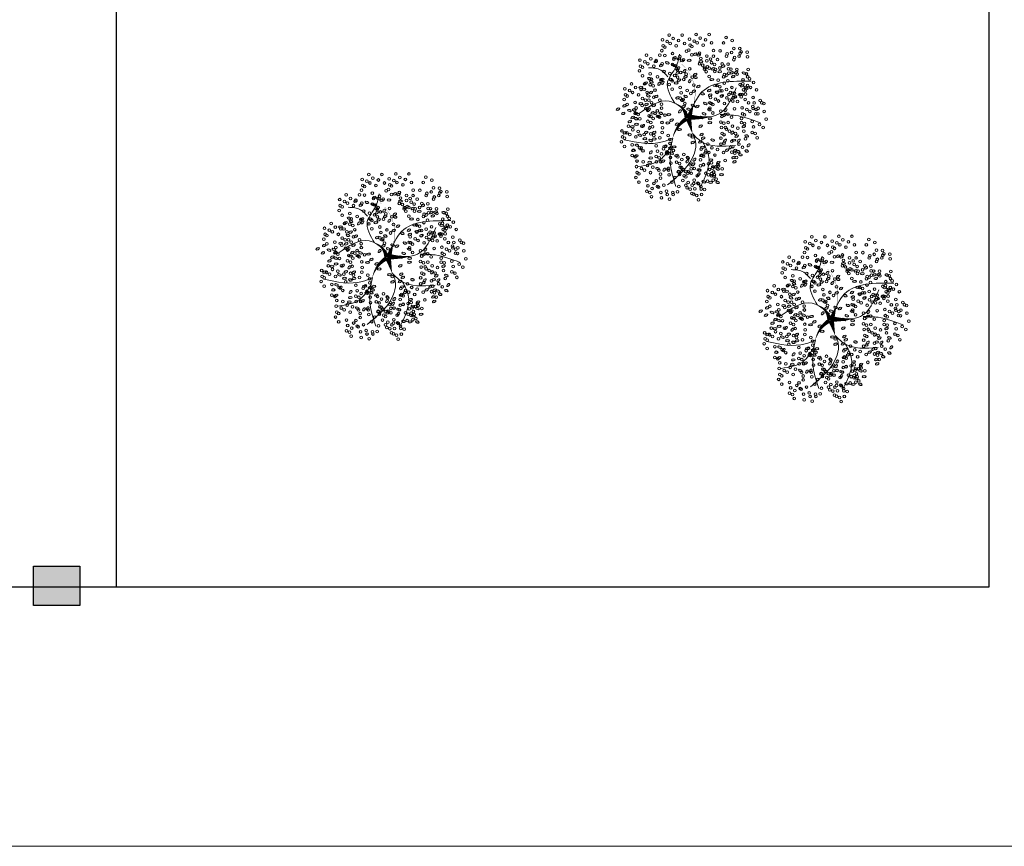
# Model space of a CAD drawing. Header units: millimetres. Extents: x 2197 to 2788, y 425 to 589.
# Tile 48 of 50: x 2740 to 2771, y 432 to 457. Entities that reach past the tile are written whole.
import ezdxf

# ---------------------------------------------------------------- set-up
doc = ezdxf.new("R2010")
doc.units = ezdxf.units.MM
doc.linetypes.add('ACAD_ISO04W100', pattern=[30, 24, -3, 0, -3])
doc.layers.add('01 - Vegetación', color=3, linetype='Continuous', lineweight=0)
doc.layers.add('P1-HACHURA', color=1, linetype='Continuous', lineweight=5)
doc.layers.add('Cotas', color=3, linetype='Continuous')
doc.layers.add('PAREDE', color=6, linetype='Continuous')

# ---------------------------------------------------------------- blocks, each defined once
blk = doc.blocks.new('17')
at = {"layer": '01 - Vegetación'}
for points in [[(4495.84, 1680.23, 1.33, 0.0221, 0.199177), (4489.97, 1684.48, 0.0221, 0.0221, 1.224983)], [(4496.02, 1680.23, 1.33, 0.0221, 0.286986), (4500.47, 1683.82, 0.0221, 0.0221, -1.494927)], [(4496.02, 1679.76, 1.77, 0.0221, 0), (4491.39, 1678.53, 0.0221, 0.0221, 0)], [(4496.02, 1679.66, 1.77, 0.0221, 0), (4500.28, 1678.15, 0.0221, 0.0221, 0)], [(4496.4, 1679.85, 1.77, 0.0221, 0.074947), (4496.4, 1672.95, 0.0221, 0.0221, 0.762797)], [(4497.07, 1679.43, 0.133, 0.0221, 0.381476), (4512.91, 1682.47, 0.0221, 0.0221, -1.841687)]]:
    blk.add_lwpolyline(points, format="xyseb", dxfattribs=at)
for points in [[(4490, 1684.47), (4488.83, 1687.51), (4489.5, 1699.09)], [(4487.73, 1684.98), (4483.44, 1688.25), (4481.42, 1694.81)], [(4497.83, 1680.19), (4501.11, 1685.48), (4497.33, 1694.81)], [(4508.5, 1685.98), (4510.45, 1688), (4511.21, 1691.78)], [(4500.47, 1683.82), (4506.92, 1685.99), (4511.46, 1683.47), (4515.25, 1682.46)], [(4490, 1684.47), (4482.94, 1685.23), (4475.36, 1683.47)], [(4491.39, 1678.53), (4489.02, 1677.58), (4485.46, 1677.92), (4475.87, 1685.99)], [(4491.39, 1678.53), (4489, 1675.9), (4487.73, 1665.57)], [(4496.57, 1678.43), (4497.07, 1670.86), (4505.15, 1665.32)], [(4497.07, 1679.43), (4503.89, 1675.65), (4507.17, 1660.78)], [(4488.74, 1675.4), (4484.7, 1673.64), (4475.11, 1676.16)], [(4497.07, 1670.11), (4496.82, 1665.57), (4494.55, 1658.01)]]:
    blk.add_spline(points, degree=3, dxfattribs=at)
blk = doc.blocks.new('16')
at = {"layer": '01 - Vegetación'}
h = blk.add_hatch(color=40, dxfattribs=at)
h.set_gradient(color1=(255, 191, 0), color2=(223, 255, 127), rotation=180, centered=1, tint=1, name='INVSPHERICAL')
edge = h.paths.add_edge_path()
edge.add_ellipse((4538.847, 1678.642), major_axis=(-0.0033, 0.0777), ratio=0.578492, start_angle=0, end_angle=360, ccw=False)
edge = h.paths.add_edge_path()
edge.add_ellipse((4538.961, 1678.487), major_axis=(-0.0349, 0.0695), ratio=0.578492, start_angle=0, end_angle=360, ccw=False)
edge = h.paths.add_edge_path()
edge.add_ellipse((4538.69, 1678.926), major_axis=(-0.0594, 0.0503), ratio=0.578492, start_angle=0, end_angle=360, ccw=False)
edge = h.paths.add_edge_path()
edge.add_ellipse((4538.676, 1678.266), major_axis=(-0.0033, 0.0777), ratio=0.578492, start_angle=0, end_angle=360, ccw=False)
edge = h.paths.add_edge_path()
edge.add_ellipse((4541.23, 1679.281), major_axis=(0.0274, 0.0728), ratio=0.578492, start_angle=0, end_angle=360, ccw=False)
edge = h.paths.add_edge_path()
edge.add_ellipse((4540.829, 1679.36), major_axis=(-0.0349, 0.0695), ratio=0.578492, start_angle=0, end_angle=360, ccw=False)
edge = h.paths.add_edge_path()
edge.add_ellipse((4541.174, 1679.607), major_axis=(-0.0349, 0.0695), ratio=0.578492, start_angle=0, end_angle=360, ccw=False)
edge = h.paths.add_edge_path()
edge.add_ellipse((4541.072, 1679.421), major_axis=(0.0274, 0.0728), ratio=0.578492, start_angle=0, end_angle=360, ccw=False)
edge = h.paths.add_edge_path()
edge.add_ellipse((4540.113, 1679.632), major_axis=(-0.0349, 0.0695), ratio=0.578492, start_angle=0, end_angle=360, ccw=False)
edge = h.paths.add_edge_path()
edge.add_ellipse((4540.279, 1679.843), major_axis=(-0.0349, 0.0695), ratio=0.578492, start_angle=0, end_angle=360, ccw=False)
edge = h.paths.add_edge_path()
edge.add_ellipse((4540.165, 1679.999), major_axis=(-0.0033, 0.0777), ratio=0.578492, start_angle=0, end_angle=360, ccw=False)
edge = h.paths.add_edge_path()
edge.add_ellipse((4540.499, 1679.956), major_axis=(-0.0033, 0.0777), ratio=0.578492, start_angle=0, end_angle=360, ccw=False)
edge = h.paths.add_edge_path()
edge.add_ellipse((4540.629, 1679.513), major_axis=(-0.0594, 0.0503), ratio=0.578492, start_angle=0, end_angle=360, ccw=False)
edge = h.paths.add_edge_path()
edge.add_ellipse((4540.551, 1680.278), major_axis=(0.0274, 0.0728), ratio=0.578492, start_angle=0, end_angle=360, ccw=False)
edge = h.paths.add_edge_path()
edge.add_ellipse((4539.201, 1679.744), major_axis=(-0.0033, 0.0777), ratio=0.578492, start_angle=0, end_angle=360, ccw=False)
edge = h.paths.add_edge_path()
edge.add_ellipse((4539.14, 1679.893), major_axis=(0.0274, 0.0728), ratio=0.578492, start_angle=0, end_angle=360, ccw=False)
edge = h.paths.add_edge_path()
edge.add_ellipse((4539.208, 1680.126), major_axis=(-0.0033, 0.0777), ratio=0.578492, start_angle=0, end_angle=360, ccw=False)
edge = h.paths.add_edge_path()
edge.add_ellipse((4538.979, 1680.681), major_axis=(-0.0594, 0.0503), ratio=0.578492, start_angle=0, end_angle=360, ccw=False)
edge = h.paths.add_edge_path()
edge.add_ellipse((4538.577, 1680.728), major_axis=(-0.0033, 0.0777), ratio=0.578492, start_angle=0, end_angle=360, ccw=False)
edge = h.paths.add_edge_path()
edge.add_ellipse((4538.926, 1680.033), major_axis=(0.0274, 0.0728), ratio=0.578492, start_angle=0, end_angle=360, ccw=False)
edge = h.paths.add_edge_path()
edge.add_ellipse((4538.95, 1679.842), major_axis=(0.0274, 0.0728), ratio=0.578492, start_angle=0, end_angle=360, ccw=False)
edge = h.paths.add_edge_path()
edge.add_ellipse((4538.621, 1680.191), major_axis=(-0.0349, 0.0695), ratio=0.578492, start_angle=0, end_angle=360, ccw=False)
edge = h.paths.add_edge_path()
edge.add_ellipse((4538.328, 1680.411), major_axis=(0.0274, 0.0728), ratio=0.578492, start_angle=0, end_angle=360, ccw=False)
edge = h.paths.add_edge_path()
edge.add_ellipse((4538.283, 1680.138), major_axis=(-0.0594, 0.0503), ratio=0.578492, start_angle=0, end_angle=360, ccw=False)
edge = h.paths.add_edge_path()
edge.add_ellipse((4538.32, 1679.993), major_axis=(-0.0594, 0.0503), ratio=0.578492, start_angle=0, end_angle=360, ccw=False)
edge = h.paths.add_edge_path()
edge.add_ellipse((4538.755, 1680.687), major_axis=(-0.0033, 0.0777), ratio=0.578492, start_angle=0, end_angle=360, ccw=False)
edge = h.paths.add_edge_path()
edge.add_ellipse((4538.834, 1681.261), major_axis=(-0.0349, 0.0695), ratio=0.578492, start_angle=0, end_angle=360, ccw=False)
edge = h.paths.add_edge_path()
edge.add_ellipse((4539.054, 1681.374), major_axis=(-0.0033, 0.0777), ratio=0.578492, start_angle=0, end_angle=360, ccw=False)
edge = h.paths.add_edge_path()
edge.add_ellipse((4539.147, 1681.076), major_axis=(-0.0594, 0.0503), ratio=0.578492, start_angle=0, end_angle=360, ccw=False)
edge = h.paths.add_edge_path()
edge.add_ellipse((4539.52, 1680.541), major_axis=(-0.0033, 0.0777), ratio=0.578492, start_angle=0, end_angle=360, ccw=False)
edge = h.paths.add_edge_path()
edge.add_ellipse((4539.459, 1680.689), major_axis=(0.0274, 0.0728), ratio=0.578492, start_angle=0, end_angle=360, ccw=False)
edge = h.paths.add_edge_path()
edge.add_ellipse((4539.527, 1680.923), major_axis=(-0.0033, 0.0777), ratio=0.578492, start_angle=0, end_angle=360, ccw=False)
edge = h.paths.add_edge_path()
edge.add_ellipse((4539.265, 1681.244), major_axis=(0.0274, 0.0728), ratio=0.578492, start_angle=0, end_angle=360, ccw=False)
edge = h.paths.add_edge_path()
edge.add_ellipse((4539.188, 1677.478), major_axis=(-0.0594, 0.0503), ratio=0.578492, start_angle=0, end_angle=360, ccw=False)
edge = h.paths.add_edge_path()
edge.add_ellipse((4539.473, 1678.19), major_axis=(0.0274, 0.0728), ratio=0.578492, start_angle=0, end_angle=360, ccw=False)
edge = h.paths.add_edge_path()
edge.add_ellipse((4540.696, 1678.325), major_axis=(0.0274, 0.0728), ratio=0.578492, start_angle=0, end_angle=360, ccw=False)
edge = h.paths.add_edge_path()
edge.add_ellipse((4540.33, 1678.305), major_axis=(-0.0033, 0.0777), ratio=0.578492, start_angle=0, end_angle=360, ccw=False)
edge = h.paths.add_edge_path()
edge.add_ellipse((4540.174, 1678.307), major_axis=(-0.0033, 0.0777), ratio=0.578492, start_angle=0, end_angle=360, ccw=False)
edge = h.paths.add_edge_path()
edge.add_ellipse((4540.488, 1677.717), major_axis=(-0.0594, 0.0503), ratio=0.578492, start_angle=0, end_angle=360, ccw=False)
edge = h.paths.add_edge_path()
edge.add_ellipse((4540.676, 1677.675), major_axis=(-0.0594, 0.0503), ratio=0.578492, start_angle=0, end_angle=360, ccw=False)
edge = h.paths.add_edge_path()
edge.add_ellipse((4539.469, 1677.341), major_axis=(-0.0033, 0.0777), ratio=0.578492, start_angle=0, end_angle=360, ccw=False)
edge = h.paths.add_edge_path()
edge.add_ellipse((4539.773, 1677.406), major_axis=(-0.0594, 0.0503), ratio=0.578492, start_angle=0, end_angle=360, ccw=False)
edge = h.paths.add_edge_path()
edge.add_ellipse((4539.631, 1677.23), major_axis=(-0.0349, 0.0695), ratio=0.578492, start_angle=0, end_angle=360, ccw=False)
edge = h.paths.add_edge_path()
edge.add_ellipse((4539.445, 1677.695), major_axis=(-0.0594, 0.0503), ratio=0.578492, start_angle=0, end_angle=360, ccw=False)
edge = h.paths.add_edge_path()
edge.add_ellipse((4542.676, 1679.136), major_axis=(-0.0033, 0.0777), ratio=0.578492, start_angle=0, end_angle=360, ccw=False)
edge = h.paths.add_edge_path()
edge.add_ellipse((4542.661, 1679.428), major_axis=(-0.0033, 0.0777), ratio=0.578492, start_angle=0, end_angle=360, ccw=False)
edge = h.paths.add_edge_path()
edge.add_ellipse((4542.742, 1679.554), major_axis=(-0.0033, 0.0777), ratio=0.578492, start_angle=0, end_angle=360, ccw=False)
edge = h.paths.add_edge_path()
edge.add_ellipse((4542.776, 1679.728), major_axis=(-0.0349, 0.0695), ratio=0.578492, start_angle=0, end_angle=360, ccw=False)
edge = h.paths.add_edge_path()
edge.add_ellipse((4542.477, 1679.745), major_axis=(0.0274, 0.0728), ratio=0.578492, start_angle=0, end_angle=360, ccw=False)
edge = h.paths.add_edge_path()
edge.add_ellipse((4542.578, 1680.02), major_axis=(0.0274, 0.0728), ratio=0.578492, start_angle=0, end_angle=360, ccw=False)
edge = h.paths.add_edge_path()
edge.add_ellipse((4542.466, 1680.268), major_axis=(-0.0349, 0.0695), ratio=0.578492, start_angle=0, end_angle=360, ccw=False)
edge = h.paths.add_edge_path()
edge.add_ellipse((4542.632, 1680.479), major_axis=(-0.0349, 0.0695), ratio=0.578492, start_angle=0, end_angle=360, ccw=False)
edge = h.paths.add_edge_path()
edge.add_ellipse((4542.359, 1679.577), major_axis=(-0.0594, 0.0503), ratio=0.578492, start_angle=0, end_angle=360, ccw=False)
edge = h.paths.add_edge_path()
edge.add_ellipse((4542.171, 1679.619), major_axis=(-0.0594, 0.0503), ratio=0.578492, start_angle=0, end_angle=360, ccw=False)
edge = h.paths.add_edge_path()
edge.add_ellipse((4542.246, 1679.328), major_axis=(-0.0594, 0.0503), ratio=0.578492, start_angle=0, end_angle=360, ccw=False)
edge = h.paths.add_edge_path()
edge.add_ellipse((4542.369, 1678.498), major_axis=(0.0274, 0.0728), ratio=0.578492, start_angle=0, end_angle=360, ccw=False)
edge = h.paths.add_edge_path()
edge.add_ellipse((4542.902, 1678.749), major_axis=(-0.0349, 0.0695), ratio=0.578492, start_angle=0, end_angle=360, ccw=False)
edge = h.paths.add_edge_path()
edge.add_ellipse((4542.925, 1678.897), major_axis=(-0.0349, 0.0695), ratio=0.578492, start_angle=0, end_angle=360, ccw=False)
edge = h.paths.add_edge_path()
edge.add_ellipse((4542.628, 1678.671), major_axis=(-0.0033, 0.0777), ratio=0.578492, start_angle=0, end_angle=360, ccw=False)
edge = h.paths.add_edge_path()
edge.add_ellipse((4542.11, 1678.896), major_axis=(-0.0349, 0.0695), ratio=0.578492, start_angle=0, end_angle=360, ccw=False)
edge = h.paths.add_edge_path()
edge.add_ellipse((4542.34, 1678.18), major_axis=(-0.0349, 0.0695), ratio=0.578492, start_angle=0, end_angle=360, ccw=False)
edge = h.paths.add_edge_path()
edge.add_ellipse((4538.137, 1679.191), major_axis=(-0.0349, 0.0695), ratio=0.578492, start_angle=0, end_angle=360, ccw=False)
edge = h.paths.add_edge_path()
edge.add_ellipse((4538.099, 1678.758), major_axis=(-0.0594, 0.0503), ratio=0.578492, start_angle=0, end_angle=360, ccw=False)
edge = h.paths.add_edge_path()
edge.add_ellipse((4537.796, 1678.552), major_axis=(0.0274, 0.0728), ratio=0.578492, start_angle=0, end_angle=360, ccw=False)
edge = h.paths.add_edge_path()
edge.add_ellipse((4537.776, 1678.277), major_axis=(-0.0033, 0.0777), ratio=0.578492, start_angle=0, end_angle=360, ccw=False)
edge = h.paths.add_edge_path()
edge.add_ellipse((4539.181, 1678.6), major_axis=(-0.0033, 0.0777), ratio=0.578492, start_angle=0, end_angle=360, ccw=False)
edge = h.paths.add_edge_path()
edge.add_ellipse((4538.502, 1678.968), major_axis=(-0.0594, 0.0503), ratio=0.578492, start_angle=0, end_angle=360, ccw=False)
edge = h.paths.add_edge_path()
edge.add_ellipse((4538.615, 1679.216), major_axis=(-0.0594, 0.0503), ratio=0.578492, start_angle=0, end_angle=360, ccw=False)
edge = h.paths.add_edge_path()
edge.add_ellipse((4538.188, 1679.557), major_axis=(-0.0033, 0.0777), ratio=0.578492, start_angle=0, end_angle=360, ccw=False)
edge = h.paths.add_edge_path()
edge.add_ellipse((4538.203, 1679.265), major_axis=(-0.0033, 0.0777), ratio=0.578492, start_angle=0, end_angle=360, ccw=False)
edge = h.paths.add_edge_path()
edge.add_ellipse((4538.285, 1679.391), major_axis=(-0.0033, 0.0777), ratio=0.578492, start_angle=0, end_angle=360, ccw=False)
edge = h.paths.add_edge_path()
edge.add_ellipse((4538.856, 1679.647), major_axis=(-0.0349, 0.0695), ratio=0.578492, start_angle=0, end_angle=360, ccw=False)
edge = h.paths.add_edge_path()
edge.add_ellipse((4538.272, 1678.751), major_axis=(0.0274, 0.0728), ratio=0.578492, start_angle=0, end_angle=360, ccw=False)
edge = h.paths.add_edge_path()
edge.add_ellipse((4540.863, 1678.985), major_axis=(0.0274, 0.0728), ratio=0.578492, start_angle=0, end_angle=360, ccw=False)
edge = h.paths.add_edge_path()
edge.add_ellipse((4540.823, 1678.811), major_axis=(-0.0349, 0.0695), ratio=0.578492, start_angle=0, end_angle=360, ccw=False)
edge = h.paths.add_edge_path()
edge.add_ellipse((4541.446, 1678.949), major_axis=(-0.0349, 0.0695), ratio=0.578492, start_angle=0, end_angle=360, ccw=False)
edge = h.paths.add_edge_path()
edge.add_ellipse((4540.434, 1680.393), major_axis=(-0.0033, 0.0777), ratio=0.578492, start_angle=0, end_angle=360, ccw=False)
edge = h.paths.add_edge_path()
edge.add_ellipse((4540.419, 1680.685), major_axis=(-0.0033, 0.0777), ratio=0.578492, start_angle=0, end_angle=360, ccw=False)
edge = h.paths.add_edge_path()
edge.add_ellipse((4539.773, 1680.547), major_axis=(-0.0349, 0.0695), ratio=0.578492, start_angle=0, end_angle=360, ccw=False)
edge = h.paths.add_edge_path()
edge.add_ellipse((4539.782, 1680.87), major_axis=(-0.0349, 0.0695), ratio=0.578492, start_angle=0, end_angle=360, ccw=False)
edge = h.paths.add_edge_path()
edge.add_ellipse((4539.668, 1681.126), major_axis=(0.0274, 0.0728), ratio=0.578492, start_angle=0, end_angle=360, ccw=False)
edge = h.paths.add_edge_path()
edge.add_ellipse((4540.336, 1681.276), major_axis=(0.0274, 0.0728), ratio=0.578492, start_angle=0, end_angle=360, ccw=False)
edge = h.paths.add_edge_path()
edge.add_ellipse((4540.381, 1681.413), major_axis=(-0.0349, 0.0695), ratio=0.578492, start_angle=0, end_angle=360, ccw=False)
edge = h.paths.add_edge_path()
edge.add_ellipse((4540.225, 1681.525), major_axis=(-0.0349, 0.0695), ratio=0.578492, start_angle=0, end_angle=360, ccw=False)
edge = h.paths.add_edge_path()
edge.add_ellipse((4540.009, 1681.424), major_axis=(-0.0033, 0.0777), ratio=0.578492, start_angle=0, end_angle=360, ccw=False)
edge = h.paths.add_edge_path()
edge.add_ellipse((4540.106, 1681.258), major_axis=(-0.0033, 0.0777), ratio=0.578492, start_angle=0, end_angle=360, ccw=False)
edge = h.paths.add_edge_path()
edge.add_ellipse((4540.036, 1680.989), major_axis=(-0.0594, 0.0503), ratio=0.578492, start_angle=0, end_angle=360, ccw=False)
edge = h.paths.add_edge_path()
edge.add_ellipse((4539.967, 1680.73), major_axis=(-0.0594, 0.0503), ratio=0.578492, start_angle=0, end_angle=360, ccw=False)
edge = h.paths.add_edge_path()
edge.add_ellipse((4541.92, 1680.217), major_axis=(-0.0033, 0.0777), ratio=0.578492, start_angle=0, end_angle=360, ccw=False)
edge = h.paths.add_edge_path()
edge.add_ellipse((4541.222, 1680.466), major_axis=(-0.0349, 0.0695), ratio=0.578492, start_angle=0, end_angle=360, ccw=False)
edge = h.paths.add_edge_path()
edge.add_ellipse((4541.387, 1680.676), major_axis=(-0.0349, 0.0695), ratio=0.578492, start_angle=0, end_angle=360, ccw=False)
edge = h.paths.add_edge_path()
edge.add_ellipse((4541.251, 1680.784), major_axis=(0.0274, 0.0728), ratio=0.578492, start_angle=0, end_angle=360, ccw=False)
edge = h.paths.add_edge_path()
edge.add_ellipse((4541.818, 1680.659), major_axis=(0.0274, 0.0728), ratio=0.578492, start_angle=0, end_angle=360, ccw=False)
edge = h.paths.add_edge_path()
edge.add_ellipse((4541.942, 1680.743), major_axis=(0.0274, 0.0728), ratio=0.578492, start_angle=0, end_angle=360, ccw=False)
edge = h.paths.add_edge_path()
edge.add_ellipse((4541.762, 1680.886), major_axis=(-0.0349, 0.0695), ratio=0.578492, start_angle=0, end_angle=360, ccw=False)
edge = h.paths.add_edge_path()
edge.add_ellipse((4541.592, 1681.082), major_axis=(-0.0033, 0.0777), ratio=0.578492, start_angle=0, end_angle=360, ccw=False)
edge = h.paths.add_edge_path()
edge.add_ellipse((4541.511, 1680.956), major_axis=(-0.0033, 0.0777), ratio=0.578492, start_angle=0, end_angle=360, ccw=False)
edge = h.paths.add_edge_path()
edge.add_ellipse((4541.775, 1680.201), major_axis=(-0.0594, 0.0503), ratio=0.578492, start_angle=0, end_angle=360, ccw=False)
edge = h.paths.add_edge_path()
edge.add_ellipse((4541.737, 1680.346), major_axis=(-0.0594, 0.0503), ratio=0.578492, start_angle=0, end_angle=360, ccw=False)
edge = h.paths.add_edge_path()
edge.add_ellipse((4541.843, 1679.118), major_axis=(-0.0594, 0.0503), ratio=0.578492, start_angle=0, end_angle=360, ccw=False)
edge = h.paths.add_edge_path()
edge.add_ellipse((4541.881, 1679.551), major_axis=(-0.0349, 0.0695), ratio=0.578492, start_angle=0, end_angle=360, ccw=False)
edge = h.paths.add_edge_path()
edge.add_ellipse((4542.015, 1679.29), major_axis=(-0.0349, 0.0695), ratio=0.578492, start_angle=0, end_angle=360, ccw=False)
edge = h.paths.add_edge_path()
edge.add_ellipse((4541.91, 1679.869), major_axis=(0.0274, 0.0728), ratio=0.578492, start_angle=0, end_angle=360, ccw=False)
edge = h.paths.add_edge_path()
edge.add_ellipse((4541.769, 1679.666), major_axis=(-0.0033, 0.0777), ratio=0.578492, start_angle=0, end_angle=360, ccw=False)
edge = h.paths.add_edge_path()
edge.add_ellipse((4539.676, 1679.115), major_axis=(-0.0033, 0.0777), ratio=0.578492, start_angle=0, end_angle=360, ccw=False)
edge = h.paths.add_edge_path()
edge.add_ellipse((4539.594, 1678.989), major_axis=(-0.0033, 0.0777), ratio=0.578492, start_angle=0, end_angle=360, ccw=False)
edge = h.paths.add_edge_path()
edge.add_ellipse((4539.898, 1679.531), major_axis=(-0.0033, 0.0777), ratio=0.578492, start_angle=0, end_angle=360, ccw=False)
edge = h.paths.add_edge_path()
edge.add_ellipse((4539.697, 1678.641), major_axis=(-0.0349, 0.0695), ratio=0.578492, start_angle=0, end_angle=360, ccw=False)
edge = h.paths.add_edge_path()
edge.add_ellipse((4539.398, 1678.691), major_axis=(-0.0349, 0.0695), ratio=0.578492, start_angle=0, end_angle=360, ccw=False)
edge = h.paths.add_edge_path()
edge.add_ellipse((4539.555, 1678.579), major_axis=(-0.0349, 0.0695), ratio=0.578492, start_angle=0, end_angle=360, ccw=False)
edge = h.paths.add_edge_path()
edge.add_ellipse((4540.714, 1679.167), major_axis=(0.0274, 0.0728), ratio=0.578492, start_angle=0, end_angle=360, ccw=False)
edge = h.paths.add_edge_path()
edge.add_ellipse((4540.549, 1681.79), major_axis=(-0.0349, 0.0695), ratio=0.578492, start_angle=0, end_angle=360, ccw=False)
edge = h.paths.add_edge_path()
edge.add_ellipse((4540.715, 1682.001), major_axis=(-0.0349, 0.0695), ratio=0.578492, start_angle=0, end_angle=360, ccw=False)
edge = h.paths.add_edge_path()
edge.add_ellipse((4540.848, 1681.741), major_axis=(-0.0349, 0.0695), ratio=0.578492, start_angle=0, end_angle=360, ccw=False)
edge = h.paths.add_edge_path()
edge.add_ellipse((4540.661, 1681.542), major_axis=(0.0274, 0.0728), ratio=0.578492, start_angle=0, end_angle=360, ccw=False)
edge = h.paths.add_edge_path()
edge.add_ellipse((4540.684, 1681.351), major_axis=(0.0274, 0.0728), ratio=0.578492, start_angle=0, end_angle=360, ccw=False)
edge = h.paths.add_edge_path()
edge.add_ellipse((4540.56, 1681.267), major_axis=(0.0274, 0.0728), ratio=0.578492, start_angle=0, end_angle=360, ccw=False)
edge = h.paths.add_edge_path()
edge.add_ellipse((4540.528, 1678.539), major_axis=(0.0274, 0.0728), ratio=0.578492, start_angle=0, end_angle=360, ccw=False)
edge = h.paths.add_edge_path()
edge.add_ellipse((4540.38, 1678.647), major_axis=(0.0274, 0.0728), ratio=0.578492, start_angle=0, end_angle=360, ccw=False)
edge = h.paths.add_edge_path()
edge.add_ellipse((4540.034, 1678.678), major_axis=(-0.0349, 0.0695), ratio=0.578492, start_angle=0, end_angle=360, ccw=False)
edge = h.paths.add_edge_path()
edge.add_ellipse((4540.944, 1678.493), major_axis=(0.0274, 0.0728), ratio=0.578492, start_angle=0, end_angle=360, ccw=False)
edge = h.paths.add_edge_path()
edge.add_ellipse((4541.625, 1678.77), major_axis=(-0.0349, 0.0695), ratio=0.578492, start_angle=0, end_angle=360, ccw=False)
edge = h.paths.add_edge_path()
edge.add_ellipse((4541.994, 1678.887), major_axis=(0.0274, 0.0728), ratio=0.578492, start_angle=0, end_angle=360, ccw=False)
edge = h.paths.add_edge_path()
edge.add_ellipse((4541.336, 1678.598), major_axis=(0.0274, 0.0728), ratio=0.578492, start_angle=0, end_angle=360, ccw=False)
edge = h.paths.add_edge_path()
edge.add_ellipse((4539.381, 1678.993), major_axis=(-0.0349, 0.0695), ratio=0.578492, start_angle=0, end_angle=360, ccw=False)
edge = h.paths.add_edge_path()
edge.add_ellipse((4540.938, 1681.079), major_axis=(-0.0033, 0.0777), ratio=0.578492, start_angle=0, end_angle=360, ccw=False)
edge = h.paths.add_edge_path()
edge.add_ellipse((4540.699, 1680.759), major_axis=(-0.0594, 0.0503), ratio=0.578492, start_angle=0, end_angle=360, ccw=False)
edge = h.paths.add_edge_path()
edge.add_ellipse((4540.908, 1680.857), major_axis=(-0.0349, 0.0695), ratio=0.578492, start_angle=0, end_angle=360, ccw=False)
edge = h.paths.add_edge_path()
edge.add_ellipse((4540.863, 1680.561), major_axis=(-0.0349, 0.0695), ratio=0.578492, start_angle=0, end_angle=360, ccw=False)
edge = h.paths.add_edge_path()
edge.add_ellipse((4540.564, 1680.61), major_axis=(-0.0349, 0.0695), ratio=0.578492, start_angle=0, end_angle=360, ccw=False)
edge = h.paths.add_edge_path()
edge.add_ellipse((4539.771, 1681.729), major_axis=(-0.0349, 0.0695), ratio=0.578492, start_angle=0, end_angle=360, ccw=False)
edge = h.paths.add_edge_path()
edge.add_ellipse((4540.968, 1678.302), major_axis=(0.0274, 0.0728), ratio=0.578492, start_angle=0, end_angle=360, ccw=False)
edge = h.paths.add_edge_path()
edge.add_ellipse((4541.908, 1678.227), major_axis=(-0.0033, 0.0777), ratio=0.578492, start_angle=0, end_angle=360, ccw=False)
edge = h.paths.add_edge_path()
edge.add_ellipse((4541.283, 1678.297), major_axis=(-0.0349, 0.0695), ratio=0.578492, start_angle=0, end_angle=360, ccw=False)
edge = h.paths.add_edge_path()
edge.add_ellipse((4541.463, 1678.333), major_axis=(-0.0349, 0.0695), ratio=0.578492, start_angle=0, end_angle=360, ccw=False)
edge = h.paths.add_edge_path()
edge.add_ellipse((4538.021, 1678.159), major_axis=(0.0274, 0.0728), ratio=0.578492, start_angle=0, end_angle=360, ccw=False)
edge = h.paths.add_edge_path()
edge.add_ellipse((4537.772, 1677.992), major_axis=(0.0274, 0.0728), ratio=0.578492, start_angle=0, end_angle=360, ccw=False)
edge = h.paths.add_edge_path()
edge.add_ellipse((4538.082, 1677.841), major_axis=(-0.0033, 0.0777), ratio=0.578492, start_angle=0, end_angle=360, ccw=False)
edge = h.paths.add_edge_path()
edge.add_ellipse((4538.572, 1677.966), major_axis=(-0.0349, 0.0695), ratio=0.578492, start_angle=0, end_angle=360, ccw=False)
edge = h.paths.add_edge_path()
edge.add_ellipse((4538.311, 1677.99), major_axis=(0.0274, 0.0728), ratio=0.578492, start_angle=0, end_angle=360, ccw=False)
edge = h.paths.add_edge_path()
edge.add_ellipse((4538.394, 1678.174), major_axis=(0.0274, 0.0728), ratio=0.578492, start_angle=0, end_angle=360, ccw=False)
edge = h.paths.add_edge_path()
edge.add_ellipse((4538.776, 1677.355), major_axis=(-0.0349, 0.0695), ratio=0.578492, start_angle=0, end_angle=360, ccw=False)
edge = h.paths.add_edge_path()
edge.add_ellipse((4538.597, 1677.319), major_axis=(-0.0349, 0.0695), ratio=0.578492, start_angle=0, end_angle=360, ccw=False)
edge = h.paths.add_edge_path()
edge.add_ellipse((4539.063, 1677.621), major_axis=(-0.0349, 0.0695), ratio=0.578492, start_angle=0, end_angle=360, ccw=False)
edge = h.paths.add_edge_path()
edge.add_ellipse((4539.033, 1676.828), major_axis=(0.0274, 0.0728), ratio=0.578492, start_angle=0, end_angle=360, ccw=False)
edge = h.paths.add_edge_path()
edge.add_ellipse((4539.009, 1677.162), major_axis=(0.0274, 0.0728), ratio=0.578492, start_angle=0, end_angle=360, ccw=False)
edge = h.paths.add_edge_path()
edge.add_ellipse((4538.885, 1677.078), major_axis=(0.0274, 0.0728), ratio=0.578492, start_angle=0, end_angle=360, ccw=False)
edge = h.paths.add_edge_path()
edge.add_ellipse((4539.054, 1677.298), major_axis=(-0.0349, 0.0695), ratio=0.578492, start_angle=0, end_angle=360, ccw=False)
edge = h.paths.add_edge_path()
edge.add_ellipse((4542.221, 1677.913), major_axis=(-0.0033, 0.0777), ratio=0.578492, start_angle=0, end_angle=360, ccw=False)
edge = h.paths.add_edge_path()
edge.add_ellipse((4542.451, 1677.771), major_axis=(-0.0349, 0.0695), ratio=0.578492, start_angle=0, end_angle=360, ccw=False)
edge = h.paths.add_edge_path()
edge.add_ellipse((4541.18, 1677.355), major_axis=(-0.0349, 0.0695), ratio=0.578492, start_angle=0, end_angle=360, ccw=False)
edge = h.paths.add_edge_path()
edge.add_ellipse((4541.671, 1678.102), major_axis=(-0.0033, 0.0777), ratio=0.578492, start_angle=0, end_angle=360, ccw=False)
edge = h.paths.add_edge_path()
edge.add_ellipse((4541.411, 1678.017), major_axis=(-0.0033, 0.0777), ratio=0.578492, start_angle=0, end_angle=360, ccw=False)
edge = h.paths.add_edge_path()
edge.add_ellipse((4542.075, 1677.637), major_axis=(-0.0594, 0.0503), ratio=0.578492, start_angle=0, end_angle=360, ccw=False)
edge = h.paths.add_edge_path()
edge.add_ellipse((4541.252, 1677.826), major_axis=(-0.0349, 0.0695), ratio=0.578492, start_angle=0, end_angle=360, ccw=False)
edge = h.paths.add_edge_path()
edge.add_ellipse((4541.596, 1676.853), major_axis=(-0.0033, 0.0777), ratio=0.578492, start_angle=0, end_angle=360, ccw=False)
edge = h.paths.add_edge_path()
edge.add_ellipse((4541.655, 1677.018), major_axis=(-0.0033, 0.0777), ratio=0.578492, start_angle=0, end_angle=360, ccw=False)
edge = h.paths.add_edge_path()
edge.add_ellipse((4542.033, 1677.371), major_axis=(-0.0349, 0.0695), ratio=0.578492, start_angle=0, end_angle=360, ccw=False)
edge = h.paths.add_edge_path()
edge.add_ellipse((4542.19, 1677.259), major_axis=(-0.0349, 0.0695), ratio=0.578492, start_angle=0, end_angle=360, ccw=False)
edge = h.paths.add_edge_path()
edge.add_ellipse((4542.168, 1676.931), major_axis=(0.0274, 0.0728), ratio=0.578492, start_angle=0, end_angle=360, ccw=False)
edge = h.paths.add_edge_path()
edge.add_ellipse((4542.176, 1677.433), major_axis=(-0.0349, 0.0695), ratio=0.578492, start_angle=0, end_angle=360, ccw=False)
edge = h.paths.add_edge_path()
edge.add_ellipse((4541.313, 1677.094), major_axis=(-0.0349, 0.0695), ratio=0.578492, start_angle=0, end_angle=360, ccw=False)
edge = h.paths.add_edge_path()
edge.add_ellipse((4541.359, 1677.391), major_axis=(-0.0349, 0.0695), ratio=0.578492, start_angle=0, end_angle=360, ccw=False)
edge = h.paths.add_edge_path()
edge.add_ellipse((4540.019, 1676.943), major_axis=(-0.0349, 0.0695), ratio=0.578492, start_angle=0, end_angle=360, ccw=False)
edge = h.paths.add_edge_path()
edge.add_ellipse((4539.641, 1676.826), major_axis=(0.0274, 0.0728), ratio=0.578492, start_angle=0, end_angle=360, ccw=False)
edge = h.paths.add_edge_path()
edge.add_ellipse((4539.262, 1676.754), major_axis=(-0.0594, 0.0503), ratio=0.578492, start_angle=0, end_angle=360, ccw=False)
edge = h.paths.add_edge_path()
edge.add_ellipse((4539.45, 1677.146), major_axis=(-0.0594, 0.0503), ratio=0.578492, start_angle=0, end_angle=360, ccw=False)
at = {"layer": '01 - Vegetación', "extrusion": (0, 0, -1)}
for centre, major_axis in [((4540.549, 1681.79), (-0.0349, 0.0695)), ((4540.715, 1682.001), (-0.0349, 0.0695)), ((4540.848, 1681.741), (-0.0349, 0.0695)), ((4539.054, 1681.374), (-0.0033, 0.0777)), ((4539.771, 1681.729), (-0.0349, 0.0695)), ((4540.009, 1681.424), (-0.0033, 0.0777)), ((4540.225, 1681.525), (-0.0349, 0.0695)), ((4540.381, 1681.413), (-0.0349, 0.0695)), ((4538.834, 1681.261), (-0.0349, 0.0695)), ((4540.106, 1681.258), (-0.0033, 0.0777)), ((4540.938, 1681.079), (-0.0033, 0.0777)), ((4541.511, 1680.956), (-0.0033, 0.0777)), ((4541.592, 1681.082), (-0.0033, 0.0777)), ((4538.577, 1680.728), (-0.0033, 0.0777)), ((4538.755, 1680.687), (-0.0033, 0.0777)), ((4539.527, 1680.923), (-0.0033, 0.0777)), ((4539.782, 1680.87), (-0.0349, 0.0695)), ((4540.419, 1680.685), (-0.0033, 0.0777)), ((4540.564, 1680.61), (-0.0349, 0.0695)), ((4540.863, 1680.561), (-0.0349, 0.0695)), ((4540.908, 1680.857), (-0.0349, 0.0695)), ((4541.387, 1680.676), (-0.0349, 0.0695)), ((4541.762, 1680.886), (-0.0349, 0.0695)), ((4538.621, 1680.191), (-0.0349, 0.0695)), ((4539.52, 1680.541), (-0.0033, 0.0777)), ((4539.773, 1680.547), (-0.0349, 0.0695)), ((4540.434, 1680.393), (-0.0033, 0.0777)), ((4541.222, 1680.466), (-0.0349, 0.0695)), ((4541.92, 1680.217), (-0.0033, 0.0777)), ((4542.466, 1680.268), (-0.0349, 0.0695)), ((4542.632, 1680.479), (-0.0349, 0.0695)), ((4539.208, 1680.126), (-0.0033, 0.0777)), ((4540.165, 1679.999), (-0.0033, 0.0777)), ((4540.279, 1679.843), (-0.0349, 0.0695)), ((4540.499, 1679.956), (-0.0033, 0.0777)), ((4538.188, 1679.557), (-0.0033, 0.0777)), ((4538.285, 1679.391), (-0.0033, 0.0777)), ((4538.856, 1679.647), (-0.0349, 0.0695)), ((4539.201, 1679.744), (-0.0033, 0.0777)), ((4539.898, 1679.531), (-0.0033, 0.0777)), ((4540.113, 1679.632), (-0.0349, 0.0695)), ((4541.174, 1679.607), (-0.0349, 0.0695)), ((4541.769, 1679.666), (-0.0033, 0.0777)), ((4541.881, 1679.551), (-0.0349, 0.0695)), ((4542.661, 1679.428), (-0.0033, 0.0777)), ((4542.742, 1679.554), (-0.0033, 0.0777)), ((4542.776, 1679.728), (-0.0349, 0.0695)), ((4538.137, 1679.191), (-0.0349, 0.0695)), ((4538.203, 1679.265), (-0.0033, 0.0777)), ((4539.381, 1678.993), (-0.0349, 0.0695)), ((4539.594, 1678.989), (-0.0033, 0.0777)), ((4539.676, 1679.115), (-0.0033, 0.0777)), ((4540.829, 1679.36), (-0.0349, 0.0695)), ((4542.015, 1679.29), (-0.0349, 0.0695)), ((4542.676, 1679.136), (-0.0033, 0.0777)), ((4538.847, 1678.642), (-0.0033, 0.0777)), ((4539.181, 1678.6), (-0.0033, 0.0777)), ((4539.398, 1678.691), (-0.0349, 0.0695)), ((4539.555, 1678.579), (-0.0349, 0.0695)), ((4539.697, 1678.641), (-0.0349, 0.0695)), ((4540.034, 1678.678), (-0.0349, 0.0695)), ((4540.823, 1678.811), (-0.0349, 0.0695)), ((4541.446, 1678.949), (-0.0349, 0.0695)), ((4541.625, 1678.77), (-0.0349, 0.0695)), ((4542.11, 1678.896), (-0.0349, 0.0695)), ((4542.628, 1678.671), (-0.0033, 0.0777)), ((4542.902, 1678.749), (-0.0349, 0.0695)), ((4542.925, 1678.897), (-0.0349, 0.0695)), ((4537.776, 1678.277), (-0.0033, 0.0777)), ((4538.676, 1678.266), (-0.0033, 0.0777)), ((4538.961, 1678.487), (-0.0349, 0.0695)), ((4540.174, 1678.307), (-0.0033, 0.0777)), ((4540.33, 1678.305), (-0.0033, 0.0777)), ((4541.283, 1678.297), (-0.0349, 0.0695)), ((4541.463, 1678.333), (-0.0349, 0.0695)), ((4541.908, 1678.227), (-0.0033, 0.0777)), ((4542.34, 1678.18), (-0.0349, 0.0695)), ((4538.082, 1677.841), (-0.0033, 0.0777)), ((4538.572, 1677.966), (-0.0349, 0.0695)), ((4541.252, 1677.826), (-0.0349, 0.0695)), ((4541.411, 1678.017), (-0.0033, 0.0777)), ((4541.671, 1678.102), (-0.0033, 0.0777)), ((4542.221, 1677.913), (-0.0033, 0.0777)), ((4539.063, 1677.621), (-0.0349, 0.0695)), ((4541.359, 1677.391), (-0.0349, 0.0695)), ((4542.176, 1677.433), (-0.0349, 0.0695)), ((4542.451, 1677.771), (-0.0349, 0.0695)), ((4538.597, 1677.319), (-0.0349, 0.0695)), ((4538.776, 1677.355), (-0.0349, 0.0695)), ((4539.054, 1677.298), (-0.0349, 0.0695)), ((4539.469, 1677.341), (-0.0033, 0.0777)), ((4539.631, 1677.23), (-0.0349, 0.0695)), ((4541.18, 1677.355), (-0.0349, 0.0695)), ((4541.313, 1677.094), (-0.0349, 0.0695)), ((4541.655, 1677.018), (-0.0033, 0.0777)), ((4542.033, 1677.371), (-0.0349, 0.0695)), ((4542.19, 1677.259), (-0.0349, 0.0695)), ((4540.019, 1676.943), (-0.0349, 0.0695)), ((4541.596, 1676.853), (-0.0033, 0.0777))]:
    blk.add_ellipse(centre, major_axis=major_axis, ratio=0.578492, start_param=3.141593, end_param=9.424778, dxfattribs=at)
for centre, major_axis in [((4540.661, 1681.542), (0.0274, 0.0728)), ((4540.684, 1681.351), (0.0274, 0.0728)), ((4539.147, 1681.076), (-0.0594, 0.0503)), ((4539.265, 1681.244), (0.0274, 0.0728)), ((4539.668, 1681.126), (0.0274, 0.0728)), ((4540.036, 1680.989), (-0.0594, 0.0503)), ((4540.336, 1681.276), (0.0274, 0.0728)), ((4540.56, 1681.267), (0.0274, 0.0728)), ((4538.979, 1680.681), (-0.0594, 0.0503)), ((4539.459, 1680.689), (0.0274, 0.0728)), ((4539.967, 1680.73), (-0.0594, 0.0503)), ((4540.699, 1680.759), (-0.0594, 0.0503)), ((4541.251, 1680.784), (0.0274, 0.0728)), ((4541.818, 1680.659), (0.0274, 0.0728)), ((4541.942, 1680.743), (0.0274, 0.0728)), ((4538.328, 1680.411), (0.0274, 0.0728)), ((4540.551, 1680.278), (0.0274, 0.0728)), ((4541.737, 1680.346), (-0.0594, 0.0503)), ((4541.775, 1680.201), (-0.0594, 0.0503)), ((4538.283, 1680.138), (-0.0594, 0.0503)), ((4538.32, 1679.993), (-0.0594, 0.0503)), ((4538.926, 1680.033), (0.0274, 0.0728)), ((4538.95, 1679.842), (0.0274, 0.0728)), ((4539.14, 1679.893), (0.0274, 0.0728)), ((4541.91, 1679.869), (0.0274, 0.0728)), ((4542.578, 1680.02), (0.0274, 0.0728)), ((4540.629, 1679.513), (-0.0594, 0.0503)), ((4541.072, 1679.421), (0.0274, 0.0728)), ((4542.171, 1679.619), (-0.0594, 0.0503)), ((4542.359, 1679.577), (-0.0594, 0.0503)), ((4542.477, 1679.745), (0.0274, 0.0728)), ((4538.615, 1679.216), (-0.0594, 0.0503)), ((4540.714, 1679.167), (0.0274, 0.0728)), ((4540.863, 1678.985), (0.0274, 0.0728)), ((4541.23, 1679.281), (0.0274, 0.0728)), ((4541.843, 1679.118), (-0.0594, 0.0503)), ((4542.246, 1679.328), (-0.0594, 0.0503)), ((4538.099, 1678.758), (-0.0594, 0.0503)), ((4538.272, 1678.751), (0.0274, 0.0728)), ((4538.502, 1678.968), (-0.0594, 0.0503)), ((4538.69, 1678.926), (-0.0594, 0.0503)), ((4540.38, 1678.647), (0.0274, 0.0728)), ((4541.336, 1678.598), (0.0274, 0.0728)), ((4541.994, 1678.887), (0.0274, 0.0728)), ((4537.796, 1678.552), (0.0274, 0.0728)), ((4539.473, 1678.19), (0.0274, 0.0728)), ((4540.528, 1678.539), (0.0274, 0.0728)), ((4540.696, 1678.325), (0.0274, 0.0728)), ((4540.944, 1678.493), (0.0274, 0.0728)), ((4540.968, 1678.302), (0.0274, 0.0728)), ((4542.369, 1678.498), (0.0274, 0.0728)), ((4537.772, 1677.992), (0.0274, 0.0728)), ((4538.021, 1678.159), (0.0274, 0.0728)), ((4538.311, 1677.99), (0.0274, 0.0728)), ((4538.394, 1678.174), (0.0274, 0.0728)), ((4539.188, 1677.478), (-0.0594, 0.0503)), ((4539.445, 1677.695), (-0.0594, 0.0503)), ((4539.773, 1677.406), (-0.0594, 0.0503)), ((4540.488, 1677.717), (-0.0594, 0.0503)), ((4540.676, 1677.675), (-0.0594, 0.0503)), ((4542.075, 1677.637), (-0.0594, 0.0503)), ((4538.885, 1677.078), (0.0274, 0.0728)), ((4539.009, 1677.162), (0.0274, 0.0728)), ((4539.45, 1677.146), (-0.0594, 0.0503)), ((4539.033, 1676.828), (0.0274, 0.0728)), ((4539.262, 1676.754), (-0.0594, 0.0503)), ((4539.641, 1676.826), (0.0274, 0.0728)), ((4542.168, 1676.931), (0.0274, 0.0728))]:
    blk.add_ellipse(centre, major_axis=major_axis, ratio=0.578492, dxfattribs=at)
blk = doc.blocks.new('18')
at = {"color": 60}
for centre in [(4487.42, 1699.03), (4488.87, 1699.94), (4489.95, 1699.03), (4490.32, 1699.58), (4491.59, 1698.31), (4492.13, 1699.76), (4493.58, 1697.76), (4500.15, 1698.17), (4501.6, 1699.08), (4502.68, 1698.17), (4503.05, 1698.72), (4504.86, 1698.9), (4478.11, 1695.54), (4479.56, 1695.18), (4481.37, 1695.36), (4483.07, 1695.23), (4484.34, 1695.77), (4484.7, 1696.68), (4486.33, 1696.32), (4487.96, 1696.68), (4490.32, 1695.59), (4491.04, 1697.4), (4491.95, 1694.87), (4492.49, 1696.5), (4497.07, 1694.91), (4497.43, 1695.82), (4499.06, 1695.46), (4500.69, 1695.82), (4503.05, 1694.73), (4503.77, 1696.54), (4504.32, 1697.45), (4505.22, 1695.64), (4506.31, 1696.91), (4473.94, 1692.28), (4475.57, 1691.92), (4476.66, 1694.63), (4477.21, 1692.28), (4479.2, 1694.63), (4480.29, 1693), (4480.83, 1693.91), (4481.74, 1692.1), (4482.82, 1693.36), (4486.15, 1693.42), (4487.06, 1694.51), (4488.69, 1692.51), (4491.04, 1693.06), (4493.58, 1693.78), (4495.05, 1691.97), (4495.8, 1694.37), (4498.31, 1691.97), (4498.88, 1692.56), (4499.79, 1693.65), (4501.39, 1692.69), (4501.93, 1693.6), (4503.77, 1692.2), (4504.68, 1694.01), (4506.31, 1692.92), (4472.31, 1690.83), (4473.58, 1691.37), (4474.77, 1690.7), (4475.16, 1688.77), (4475.39, 1689.02), (4476.3, 1690.11), (4477.08, 1689.41), (4479.56, 1691.19), (4481.19, 1690.47), (4482.82, 1689.38), (4484.42, 1689.44), (4486.05, 1689.08), (4487.68, 1689.44), (4490.76, 1690.17), (4491.3, 1691.07), (4493.41, 1690.52), (4494.68, 1691.06), (4495.88, 1690.38), (4496.68, 1691.6), (4497.4, 1689.79), (4498.18, 1689.1), (4500.66, 1690.88), (4501.42, 1691.65), (4502.29, 1690.16), (4471.96, 1687.88), (4472.98, 1686.09), (4473.62, 1688.01), (4474.01, 1686.34), (4475.8, 1687.11), (4477.93, 1688.11), (4479.13, 1688.13), (4480.29, 1688.66), (4482.79, 1688), (4484.06, 1688.54), (4485.25, 1687.86), (4485.63, 1685.94), (4485.87, 1686.18), (4486.77, 1687.27), (4487.55, 1686.58), (4490.04, 1688.36), (4490.76, 1685.82), (4491.67, 1687.63), (4493.06, 1687.57), (4494.72, 1687.69), (4496.26, 1688.46), (4496.5, 1688.71), (4496.9, 1686.8), (4499.03, 1687.8), (4500.23, 1687.82), (4501.39, 1688.34), (4471.57, 1685.45), (4472.98, 1684.29), (4473.62, 1684.42), (4473.75, 1683.01), (4476.7, 1684.68), (4478.11, 1683.78), (4478.87, 1685.57), (4480.28, 1685.7), (4482.43, 1685.04), (4482.71, 1683.28), (4484.1, 1685.17), (4484.34, 1682.92), (4486.27, 1684.27), (4488.4, 1685.28), (4489.6, 1685.3), (4474.95, 1680.14), (4475.42, 1682.63), (4479, 1682.37), (4479.9, 1682.75), (4481.08, 1681.83), (4481.18, 1682.24), (4482.35, 1682.38), (4483.54, 1681.7), (4484.16, 1680.02), (4485.07, 1681.11), (4473.32, 1678.69), (4474.59, 1679.23), (4475.78, 1678.56), (4476.4, 1676.88), (4476.58, 1679.78), (4477.31, 1677.97), (4480.73, 1678.88), (4482.39, 1679.01), (4483.93, 1679.78), (4472.96, 1675.74), (4474.63, 1675.87), (4476.17, 1676.64), (4481.65, 1676.05), (4477.3, 1672.25), (4478.56, 1672.79), (4478.93, 1673.7), (4479.76, 1672.11), (4480.56, 1673.33), (4481.28, 1671.52), (4482.19, 1673.7), (4482.06, 1670.83)]:
    blk.add_circle(centre, 0.405, dxfattribs=at)
at = {"color": 62}
for centre in [(4508.79, 1693.6), (4510.24, 1694.51), (4511.33, 1693.6), (4511.69, 1694.15), (4512.42, 1691.97), (4512.96, 1692.88), (4513.51, 1694.33), (4514.96, 1692.34), (4504.45, 1689.8), (4505.71, 1690.35), (4506.08, 1691.25), (4507.71, 1690.89), (4508.43, 1689.08), (4509.34, 1691.25), (4511.69, 1690.16), (4513.33, 1689.44), (4513.87, 1691.07), (4507.53, 1687.99), (4510.06, 1687.09), (4512.42, 1687.63), (4514.96, 1688.35), (4475.75, 1680.49), (4477.2, 1681.39), (4478.29, 1680.49), (4478.65, 1681.03), (4480.46, 1681.21), (4472.67, 1677.23), (4473.03, 1678.13), (4474.66, 1677.77), (4476.29, 1678.13), (4478.65, 1677.04), (4479.37, 1678.86), (4479.92, 1679.76), (4480.82, 1677.95), (4481.91, 1679.22), (4471.4, 1676.68), (4474.48, 1674.87), (4475.39, 1675.96), (4477.02, 1673.97), (4479.37, 1674.51), (4480.28, 1676.32), (4481.91, 1675.23), (4481.98, 1675.16), (4483.43, 1676.06), (4484.51, 1675.16), (4484.88, 1675.7), (4486.15, 1674.43), (4486.69, 1675.88), (4477.63, 1671.36), (4478.9, 1671.9), (4479.26, 1672.8), (4480.89, 1672.44), (4482.52, 1672.8), (4484.88, 1671.72), (4485.6, 1673.53), (4486.51, 1670.99), (4487.05, 1672.62), (4488.14, 1673.89), (4480.71, 1669.54), (4481.61, 1670.63), (4483.25, 1668.64), (4485.6, 1669.18), (4488.14, 1669.91)]:
    blk.add_circle(centre, 0.405, dxfattribs=at)
at = {"color": 64}
for centre in [(4514.9, 1686.83), (4516.35, 1687.74), (4517.44, 1686.83), (4517.8, 1687.37), (4519.07, 1686.11), (4519.61, 1687.56), (4510.55, 1683.03), (4511.82, 1683.57), (4512.18, 1684.48), (4513.81, 1684.11), (4515.45, 1684.48), (4517.8, 1683.39), (4518.53, 1685.2), (4519.98, 1684.3), (4521.06, 1685.56), (4513.63, 1681.22), (4514.54, 1682.3), (4516.17, 1680.31), (4518.53, 1680.86), (4519.43, 1682.67), (4521.06, 1681.58), (4488.48, 1669), (4489.93, 1669.91), (4491.01, 1669), (4491.38, 1669.55), (4492.65, 1668.28), (4493.19, 1669.73), (4484.13, 1665.2), (4485.4, 1665.74), (4485.76, 1666.65), (4487.39, 1666.29), (4489.02, 1666.65), (4491.38, 1665.56), (4492.1, 1667.37), (4493.55, 1666.47), (4494.64, 1667.74), (4487.21, 1663.39), (4488.12, 1664.48), (4489.75, 1662.48), (4492.1, 1663.03), (4493.01, 1664.84), (4494.43, 1662.83), (4494.64, 1663.75), (4495.88, 1663.74), (4496.96, 1662.83), (4497.33, 1663.38), (4498.59, 1662.11), (4499.14, 1663.56), (4491.35, 1659.57), (4491.71, 1660.48), (4493.34, 1660.12), (4494.97, 1660.48), (4497.33, 1659.39), (4498.05, 1661.2), (4499.5, 1660.3), (4500.59, 1661.57), (4490.08, 1659.03), (4493.16, 1657.22), (4494.06, 1658.31), (4495.69, 1656.31), (4498.05, 1656.86), (4498.96, 1658.67), (4500.59, 1657.58)]:
    blk.add_circle(centre, 0.405, dxfattribs=at)
at = {"color": 66}
for centre in [(4504.72, 1684.6), (4506.17, 1685.5), (4507.25, 1684.6), (4507.62, 1685.14), (4508.34, 1682.97), (4508.89, 1683.87), (4509.43, 1685.32), (4510.88, 1683.33), (4500.37, 1680.79), (4501.64, 1681.34), (4502, 1682.24), (4503.63, 1681.88), (4504.36, 1680.07), (4505.26, 1682.24), (4507.62, 1681.15), (4509.25, 1680.43), (4509.79, 1682.06), (4503.45, 1678.98), (4505.99, 1678.08), (4508.34, 1678.62), (4510.88, 1679.34), (4515.09, 1678.69), (4516.54, 1679.6), (4517.63, 1678.69), (4517.99, 1679.24), (4518.71, 1677.06), (4519.26, 1677.97), (4519.8, 1679.42), (4521.25, 1677.43), (4510.74, 1674.89), (4512.01, 1675.43), (4512.37, 1676.34), (4514, 1675.98), (4514.73, 1674.17), (4515.63, 1676.34), (4517.99, 1675.25), (4519.62, 1674.53), (4520.16, 1676.16), (4497.55, 1672.33), (4499, 1673.23), (4500.09, 1672.33), (4500.45, 1672.87), (4501.72, 1671.6), (4502.26, 1673.05), (4503.71, 1671.06), (4513.82, 1673.08), (4516.36, 1672.17), (4518.71, 1672.72), (4521.25, 1673.44), (4493.2, 1668.52), (4494.47, 1669.07), (4494.83, 1669.97), (4496.46, 1669.61), (4498.09, 1669.97), (4500.45, 1668.89), (4501.17, 1670.7), (4502.08, 1668.16), (4502.62, 1669.79), (4496.28, 1666.71), (4497.19, 1667.8), (4498.82, 1665.81), (4501.17, 1666.35), (4503.71, 1667.08)]:
    blk.add_circle(centre, 0.405, dxfattribs=at)
at = {"color": 68}
for centre in [(4510.01, 1674.38), (4511.46, 1674.02), (4513.27, 1674.2), (4505.85, 1671.12), (4508.56, 1673.48), (4510.03, 1671.75), (4510.71, 1671.54), (4511.1, 1673.48), (4512.19, 1671.85), (4512.73, 1672.75), (4513.64, 1670.94), (4514.72, 1672.21), (4504.21, 1669.68), (4504.25, 1670.19), (4504.64, 1668.27), (4505.48, 1670.22), (4506.56, 1668.91), (4507.48, 1670.76), (4508.46, 1669.1), (4509.15, 1668.89), (4511.12, 1670.22), (4512.34, 1669.55), (4514.72, 1668.23), (4515.41, 1668.02), (4516.32, 1670.19), (4518.67, 1669.11), (4520.3, 1668.38), (4501.44, 1667.37), (4502.46, 1665.58), (4503.1, 1667.5), (4503.49, 1665.84), (4505.28, 1666.6), (4507.29, 1667.87), (4509.3, 1665.01), (4509.55, 1667.57), (4510.71, 1665.14), (4510.78, 1666.9), (4510.86, 1667.66), (4512.27, 1667.78), (4513.63, 1666), (4514.32, 1665.79), (4515.82, 1666.7), (4517.04, 1666.03), (4519.4, 1666.57), (4501.05, 1664.94), (4501.66, 1662.6), (4502.46, 1663.79), (4503.1, 1663.92), (4503.1, 1663.5), (4503.23, 1662.51), (4504.19, 1662.6), (4504.55, 1663.14), (4504.9, 1662.12), (4506.18, 1664.17), (4506.37, 1663.32), (4507.59, 1663.27), (4509.38, 1662.25), (4514.72, 1664.47), (4515.56, 1664.14), (4515.88, 1662.04), (4515.95, 1663.8), (4516.97, 1664.26), (4498.57, 1659.34), (4498.94, 1660.24), (4500.57, 1659.88), (4502.2, 1660.24), (4504.55, 1659.16), (4505.28, 1660.97), (4505.82, 1661.87), (4506.73, 1660.06), (4507.82, 1661.33), (4508.48, 1661.86), (4510.66, 1661.74), (4514.47, 1661.91), (4497.31, 1658.79), (4500.39, 1656.98), (4501.29, 1658.07)]:
    blk.add_circle(centre, 0.405, dxfattribs=at)
at = {"layer": '01 - Vegetación', "xscale": 7.5, "yscale": 7.5, "zscale": 7.5}
blk.add_blockref('16', (-29556.67, -10914.05), dxfattribs=at)
at = {"layer": '01 - Vegetación'}
blk.add_blockref('17', (0, 0), dxfattribs=at)

msp = doc.modelspace()

# ---------------------------------------------------------------- hatches: boundary and pattern name
at = {"layer": 'PAREDE', "linetype": 'ACAD_ISO04W100'}
h = msp.add_hatch(color=0, dxfattribs=at)
h.dxf.hatch_style = 1
h.paths.add_polyline_path([(2742.335, 439.677), (2740.91, 439.677), (2740.91, 438.938), (2742.335, 438.938)])
h.paths.add_polyline_path([(2742.335, 440.154), (2740.91, 440.154), (2740.91, 439.677), (2742.335, 439.677)])

# ---------------------------------------------------------------- linework, layer by layer
at = {"layer": 'Cotas'}
msp.add_line((2743.459, 439.502), (2743.459, 459.779), dxfattribs=at)
msp.add_lwpolyline([(2620.073, 534.006), (2770.335, 534.006), (2770.335, 439.502), (2620.073, 439.502)], close=True, dxfattribs=at)
at = {"layer": 'Cotas', "linetype": 'ACAD_ISO04W100'}
msp.add_lwpolyline([(2740.91, 440.154), (2742.335, 440.154), (2742.335, 438.938), (2740.91, 438.938)], close=True, dxfattribs=at)
at = {"layer": 'P1-HACHURA', "linetype": 'ByBlock'}
msp.add_line((2614.253, 431.522), (2788.211, 431.522), dxfattribs=at)

# ---------------------------------------------------------------- block references
at = {"layer": '01 - Vegetación', "xscale": 0.1021725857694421, "yscale": 0.1021725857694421, "zscale": 0.1021725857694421, "rotation": 90}
for p in [(2932.703, -5.41), (2923.452, -9.71), (2937.099, -11.631)]:
    msp.add_blockref('18', p, dxfattribs=at)

doc.saveas('drawing.dxf')
